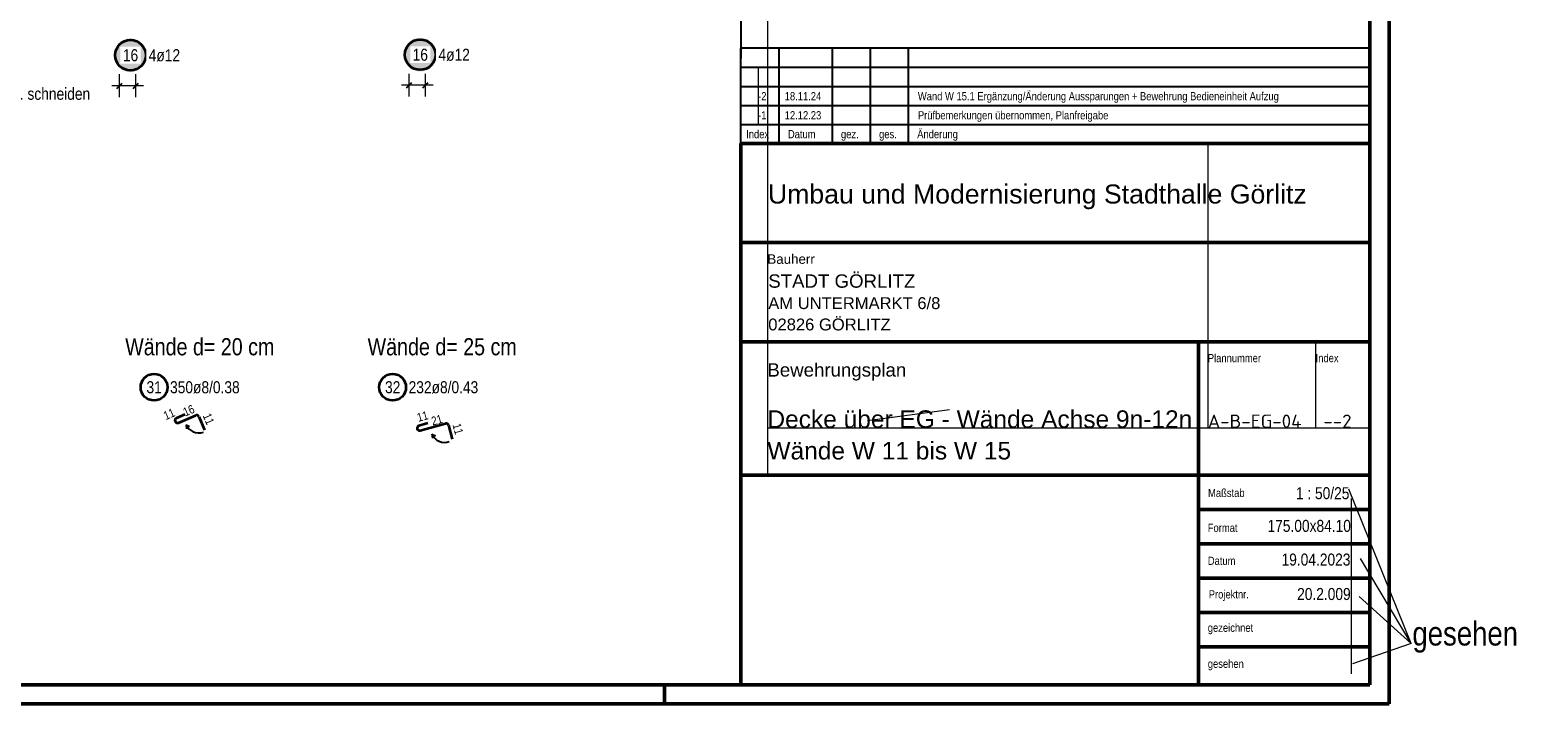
# Model space of a CAD drawing. Header units: millimetres. Extents: x -20 to 91, y -4 to 50.
# Tile 33 of 41: x 70 to 89, y 0 to 9. Entities that reach past the tile are written whole.
import ezdxf
from ezdxf.enums import TextEntityAlignment as Align

# ---------------------------------------------------------------- set-up
doc = ezdxf.new("R2010")
doc.units = ezdxf.units.MM
doc.layers.add('Schraffuren', color=7, linetype='Continuous', lineweight=20)
doc.styles.add('Arial', font='arial.ttf')
doc.styles.add('Arial Narrow', font='ARIALN.TTF')
doc.styles.add('isocp', font='isocp', dxfattribs={"width": 1.1})

msp = doc.modelspace()

# ---------------------------------------------------------------- hatches: boundary and pattern name
at = {"lineweight": 25, "true_color": 0xffffff}
for points in [[(71.214274, 8.508716), (71.21414, 8.516394), (71.213738, 8.524062), (71.213069, 8.531712), (71.212133, 8.539334), (71.210931, 8.546919), (71.209466, 8.554457), (71.207739, 8.561939), (71.205751, 8.569356), (71.203506, 8.5767), (71.201006, 8.58396), (71.198254, 8.591129), (71.195254, 8.598198), (71.192008, 8.605158), (71.188522, 8.612), (71.184799, 8.618716), (71.180844, 8.625298), (71.176662, 8.631738), (71.172257, 8.638029), (71.167636, 8.644162), (71.162803, 8.650129), (71.157766, 8.655925), (71.152528, 8.661541), (71.147099, 8.666971), (71.141482, 8.672208), (71.135687, 8.677246), (71.129719, 8.682078), (71.123586, 8.6867), (71.117296, 8.691104), (71.110856, 8.695287), (71.104274, 8.699242), (71.097557, 8.702965), (71.090715, 8.706451), (71.083756, 8.709696), (71.076687, 8.712696), (71.069518, 8.715448), (71.062257, 8.717948), (71.054914, 8.720194), (71.047497, 8.722181), (71.040014, 8.723909), (71.032476, 8.725374), (71.024892, 8.726575), (71.01727, 8.727511), (71.00962, 8.72818), (71.001952, 8.728582), (70.994274, 8.728716), (70.986596, 8.728582), (70.978927, 8.72818), (70.971277, 8.727511), (70.963656, 8.726575), (70.956071, 8.725374), (70.948533, 8.723909), (70.941051, 8.722181), (70.933633, 8.720194), (70.92629, 8.717948), (70.919029, 8.715448), (70.91186, 8.712696), (70.904792, 8.709696), (70.897832, 8.706451), (70.89099, 8.702965), (70.884274, 8.699242), (70.877691, 8.695287), (70.871251, 8.691104), (70.864961, 8.6867), (70.858828, 8.682078), (70.85286, 8.677246), (70.847065, 8.672208), (70.841449, 8.666971), (70.836019, 8.661541), (70.830782, 8.655925), (70.825744, 8.650129), (70.820911, 8.644162), (70.81629, 8.638029), (70.811885, 8.631738), (70.807703, 8.625298), (70.803748, 8.618716), (70.800025, 8.612), (70.796539, 8.605158), (70.793294, 8.598198), (70.790293, 8.591129), (70.787541, 8.58396), (70.785041, 8.5767), (70.782796, 8.569356), (70.780809, 8.561939), (70.779081, 8.554457), (70.777616, 8.546919), (70.776415, 8.539334), (70.775479, 8.531712), (70.77481, 8.524062), (70.774408, 8.516394), (70.774274, 8.508716), (70.774408, 8.501038), (70.77481, 8.49337), (70.775479, 8.48572), (70.776415, 8.478098), (70.777616, 8.470513), (70.779081, 8.462975), (70.780809, 8.455493), (70.782796, 8.448076), (70.785041, 8.440732), (70.787541, 8.433472), (70.790293, 8.426303), (70.793294, 8.419234), (70.796539, 8.412274), (70.800025, 8.405432), (70.803748, 8.398716), (70.807703, 8.392134), (70.811885, 8.385694), (70.81629, 8.379403), (70.820911, 8.373271), (70.825744, 8.367303), (70.830782, 8.361507), (70.836019, 8.355891), (70.841449, 8.350461), (70.847065, 8.345224), (70.85286, 8.340186), (70.858828, 8.335354), (70.864961, 8.330732), (70.871251, 8.326328), (70.877691, 8.322145), (70.884274, 8.31819), (70.89099, 8.314468), (70.897832, 8.310981), (70.904792, 8.307736), (70.91186, 8.304736), (70.919029, 8.301984), (70.92629, 8.299484), (70.933633, 8.297238), (70.941051, 8.295251), (70.948533, 8.293524), (70.956071, 8.292058), (70.963656, 8.290857), (70.971277, 8.289921), (70.978927, 8.289252), (70.986596, 8.28885), (70.994274, 8.288716), (71.001952, 8.28885), (71.00962, 8.289252), (71.01727, 8.289921), (71.024892, 8.290857), (71.032476, 8.292058), (71.040014, 8.293524), (71.047497, 8.295251), (71.054914, 8.297238), (71.062257, 8.299484), (71.069518, 8.301984), (71.076687, 8.304736), (71.083756, 8.307736), (71.090715, 8.310981), (71.097557, 8.314468), (71.104274, 8.31819), (71.110856, 8.322145), (71.117296, 8.326328), (71.123586, 8.330732), (71.129719, 8.335354), (71.135687, 8.340186), (71.141482, 8.345224), (71.147099, 8.350461), (71.152528, 8.355891), (71.157766, 8.361507), (71.162803, 8.367303), (71.167636, 8.373271), (71.172257, 8.379403), (71.176662, 8.385694), (71.180844, 8.392134), (71.184799, 8.398716), (71.188522, 8.405432), (71.192008, 8.412274), (71.195254, 8.419234), (71.198254, 8.426303), (71.201006, 8.433472), (71.203506, 8.440732), (71.205751, 8.448076), (71.207739, 8.455493), (71.209466, 8.462975), (71.210931, 8.470513), (71.212133, 8.478098), (71.213069, 8.48572), (71.213738, 8.49337)], [(75.014285, 8.515429), (75.014151, 8.523107), (75.013749, 8.530775), (75.01308, 8.538425), (75.012144, 8.546047), (75.010943, 8.553631), (75.009478, 8.561169), (75.00775, 8.568652), (75.005763, 8.576069), (75.003518, 8.583413), (75.001018, 8.590673), (74.998266, 8.597842), (74.995265, 8.604911), (74.99202, 8.61187), (74.988534, 8.618713), (74.984811, 8.625429), (74.980856, 8.632011), (74.976674, 8.638451), (74.972269, 8.644742), (74.967648, 8.650874), (74.962815, 8.656842), (74.957777, 8.662638), (74.95254, 8.668254), (74.94711, 8.673684), (74.941494, 8.678921), (74.935699, 8.683959), (74.929731, 8.688791), (74.923598, 8.693413), (74.917308, 8.697817), (74.910868, 8.701999), (74.904285, 8.705954), (74.897569, 8.709677), (74.890727, 8.713164), (74.883767, 8.716409), (74.876699, 8.719409), (74.86953, 8.722161), (74.862269, 8.724661), (74.854926, 8.726906), (74.847508, 8.728894), (74.840026, 8.730621), (74.832488, 8.732087), (74.824903, 8.733288), (74.817282, 8.734224), (74.809632, 8.734893), (74.801963, 8.735295), (74.794285, 8.735429), (74.786607, 8.735295), (74.778939, 8.734893), (74.771289, 8.734224), (74.763667, 8.733288), (74.756083, 8.732087), (74.748545, 8.730621), (74.741063, 8.728894), (74.733645, 8.726906), (74.726302, 8.724661), (74.719041, 8.722161), (74.711872, 8.719409), (74.704803, 8.716409), (74.697844, 8.713164), (74.691002, 8.709677), (74.684285, 8.705954), (74.677703, 8.701999), (74.671263, 8.697817), (74.664973, 8.693413), (74.65884, 8.688791), (74.652872, 8.683959), (74.647077, 8.678921), (74.64146, 8.673684), (74.636031, 8.668254), (74.630793, 8.662638), (74.625756, 8.656842), (74.620923, 8.650874), (74.616302, 8.644742), (74.611897, 8.638451), (74.607715, 8.632011), (74.60376, 8.625429), (74.600037, 8.618713), (74.596551, 8.61187), (74.593305, 8.604911), (74.590305, 8.597842), (74.587553, 8.590673), (74.585053, 8.583413), (74.582808, 8.576069), (74.58082, 8.568652), (74.579093, 8.561169), (74.577628, 8.553631), (74.576426, 8.546047), (74.575491, 8.538425), (74.574821, 8.530775), (74.574419, 8.523107), (74.574285, 8.515429), (74.574419, 8.507751), (74.574821, 8.500082), (74.575491, 8.492433), (74.576426, 8.484811), (74.577628, 8.477226), (74.579093, 8.469688), (74.58082, 8.462206), (74.582808, 8.454789), (74.585053, 8.447445), (74.587553, 8.440184), (74.590305, 8.433015), (74.593305, 8.425947), (74.596551, 8.418987), (74.600037, 8.412145), (74.60376, 8.405429), (74.607715, 8.398847), (74.611897, 8.392406), (74.616302, 8.386116), (74.620923, 8.379983), (74.625756, 8.374016), (74.630793, 8.36822), (74.636031, 8.362604), (74.64146, 8.357174), (74.647077, 8.351937), (74.652872, 8.346899), (74.65884, 8.342066), (74.664973, 8.337445), (74.671263, 8.333041), (74.677703, 8.328858), (74.684285, 8.324903), (74.691002, 8.32118), (74.697844, 8.317694), (74.704803, 8.314449), (74.711872, 8.311448), (74.719041, 8.308696), (74.726302, 8.306196), (74.733645, 8.303951), (74.741063, 8.301964), (74.748545, 8.300236), (74.756083, 8.298771), (74.763667, 8.29757), (74.771289, 8.296634), (74.778939, 8.295965), (74.786607, 8.295563), (74.794285, 8.295429), (74.801963, 8.295563), (74.809632, 8.295965), (74.817282, 8.296634), (74.824903, 8.29757), (74.832488, 8.298771), (74.840026, 8.300236), (74.847508, 8.301964), (74.854926, 8.303951), (74.862269, 8.306196), (74.86953, 8.308696), (74.876699, 8.311448), (74.883767, 8.314449), (74.890727, 8.317694), (74.897569, 8.32118), (74.904285, 8.324903), (74.910868, 8.328858), (74.917308, 8.333041), (74.923598, 8.337445), (74.929731, 8.342066), (74.935699, 8.346899), (74.941494, 8.351937), (74.94711, 8.357174), (74.95254, 8.362604), (74.957777, 8.36822), (74.962815, 8.374016), (74.967648, 8.379983), (74.972269, 8.386116), (74.976674, 8.392406), (74.980856, 8.398847), (74.984811, 8.405429), (74.988534, 8.412145), (74.99202, 8.418987), (74.995265, 8.425947), (74.998266, 8.433015), (75.001018, 8.440184), (75.003518, 8.447445), (75.005763, 8.454789), (75.00775, 8.462206), (75.009478, 8.469688), (75.010943, 8.477226), (75.012144, 8.484811), (75.01308, 8.492433), (75.013749, 8.500082)]]:
    msp.add_hatch(color=7, dxfattribs=at).paths.add_polyline_path(points)

# ---------------------------------------------------------------- linework, layer by layer
at = {"color": 4, "linetype": 'Continuous', "lineweight": 50}
for p, q in [((87.5, 0), (87.5, 42.05)), ((87.25, 0.25), (87.25, 41.8)), ((79, 0.25), (79, 7.35)), ((79, 7.35), (87.25, 7.35)), ((87.25, 7.35), (87.25, 1.749996)), ((79, 6.05), (87.25, 6.05)), ((87.25, 5), (87.25, 4.75)), ((87.25, 4.75), (79, 4.75)), ((85, 4.75), (85, 0.25)), ((79, 3), (87.25, 3)), ((87.25, 2.55), (85, 2.55)), ((87.25, 2.1), (85, 2.1)), ((87.25, 1.65), (85, 1.65)), ((87.25, 1.749996), (87.25, 0.25)), ((87.25, 1.2), (85, 1.2)), ((87.25, 0.75), (85, 0.75)), ((1, 0.25), (87.25, 0.25)), ((87.25, 0.25), (79, 0.25)), ((0, 0), (87.5, 0))]:
    msp.add_line(p, q, dxfattribs=at)
at = {"color": 9, "linetype": 'Continuous', "lineweight": 0}
for p, q in [((79.354747, 7.35), (79.354747, 17.315944)), ((79.225366, 8.35), (79.225366, 7.6)), ((79.354747, 3), (79.354747, 7.35)), ((85.122953, 7.35), (85.122953, 3.619985)), ((86.5368, 4.75), (86.5368, 3.619985)), ((81.734672, 3.856308), (80.660109, 3.711655)), ((79.347521, 3.619985), (87.25, 3.619985)), ((87.790547, 0.791789), (86.972896, 2.814547)), ((87.001833, 2.695755), (87.001833, 0.393371)), ((87.790547, 0.791789), (87.12725, 1.905571)), ((87.790547, 0.791789), (87.1101, 1.408207)), ((87.790547, 0.791789), (87.018419, 0.525538))]:
    msp.add_line(p, q, dxfattribs=at)
at = {"color": 3, "linetype": 'Continuous', "lineweight": 25}
for p, q in [((79, 13.459069), (79, 8.465)), ((87.25, 8.465), (87.25, 13.459069)), ((79, 7.35), (79, 8.6)), ((87.25, 8.6), (79, 8.6)), ((79.5, 7.35), (79.5, 8.6)), ((80.2, 7.35), (80.2, 8.6)), ((80.7, 7.35), (80.7, 8.6)), ((81.2, 7.35), (81.2, 8.6)), ((87.25, 7.35), (87.25, 8.6)), ((79, 8.35), (87.25, 8.35)), ((79, 8.1), (87.25, 8.1)), ((79, 7.85), (87.25, 7.85)), ((79, 7.6), (87.25, 7.6))]:
    msp.add_line(p, q, dxfattribs=at)
at = {"color": 5, "linetype": 'Continuous', "lineweight": 18, "ltscale": 0.5}
for p, q in [((71.165449, 8.108716), (70.749449, 8.108716)), ((70.849449, 7.958716), (70.849449, 8.258716)), ((70.849449, 7.958716), (70.849449, 8.258716)), ((71.065449, 7.958716), (71.065449, 8.258716)), ((71.065449, 7.958716), (71.065449, 8.258716)), ((74.965453, 8.115429), (74.549454, 8.115429)), ((74.649454, 7.965429), (74.649454, 8.265429)), ((74.649454, 7.965429), (74.649454, 8.265429)), ((74.865453, 7.965429), (74.865453, 8.265429)), ((74.865453, 7.965429), (74.865453, 8.265429))]:
    msp.add_line(p, q, dxfattribs=at)
at = {"color": 3, "linetype": 'Continuous', "lineweight": 25, "ltscale": 0.5}
for p, q in [((70.814093, 8.073361), (70.884804, 8.144071)), ((70.814093, 8.073361), (70.884804, 8.144071)), ((71.030093, 8.073361), (71.100804, 8.144071)), ((71.030093, 8.073361), (71.100804, 8.144071)), ((74.614098, 8.080074), (74.684809, 8.150784)), ((74.614098, 8.080074), (74.684809, 8.150784)), ((74.830098, 8.080074), (74.900809, 8.150784)), ((74.830098, 8.080074), (74.900809, 8.150784))]:
    msp.add_line(p, q, dxfattribs=at)
at = {"color": 2, "linetype": 'Continuous', "lineweight": 35, "ltscale": 0.5}
for p, q in [((71.707366, 3.793696), (71.59766, 3.746253)), ((71.623012, 3.687489), (71.848973, 3.784738)), ((71.891017, 3.767995), (71.965338, 3.595309)), ((74.892627, 3.679928), (74.777394, 3.648186)), ((74.794337, 3.586469), (75.126727, 3.677407)), ((75.166038, 3.654986), (75.215649, 3.47365))]:
    msp.add_line(p, q, dxfattribs=at)
at = {"color": 4, "linetype": 'Continuous', "lineweight": 50, "ltscale": 0.5}
msp.add_line((78, 0), (78, 0.25), dxfattribs=at)
at = {"color": 2, "linetype": 'Continuous', "lineweight": 35, "ltscale": 0.5}
for centre, radius in [((70.994274, 8.508716), 0.2), ((74.794285, 8.515429), 0.2), ((71.304282, 4.153373), 0.175), ((74.432731, 4.153373), 0.175)]:
    msp.add_circle(centre, radius, dxfattribs=at)
for centre, start, end in [((71.861624, 3.755345), 23.2861088, 113.2861088), ((71.610362, 3.716882), 113.3861088, 293.2861088), ((74.785892, 3.617335), 105.4010003, 285.3010003), ((75.135172, 3.646541), 15.3010003, 105.3010003)]:
    msp.add_arc(centre, 0.032, start, end, dxfattribs=at)
at = {"layer": 'Schraffuren', "color": 3, "linetype": 'Continuous', "lineweight": 25}
for p, q in [((71.723413, 3.66095), (71.730087, 3.60731)), ((71.723413, 3.66095), (71.770726, 3.63884)), ((74.948898, 3.537183), (74.955572, 3.483542)), ((74.948898, 3.537183), (74.996211, 3.515072))]:
    msp.add_line(p, q, dxfattribs=at)
for centre in [(71.890947, 3.738324), (75.116432, 3.614556)]:
    msp.add_arc(centre, 0.184538, 204.7892401, 288.8135789, dxfattribs=at)

# ---------------------------------------------------------------- texts
at = {"color": 2, "lineweight": 35}
for s, height, style, p in [('Bewehrung im Bereich der WD örtl. schneiden', 0.1575, 'Arial Narrow', (66.76655, 7.923852)), ('Umbau und Modernisierung Stadthalle Görlitz', 0.25, 'Arial', (79.354747, 6.562896)), ('STADT GÖRLITZ', 0.175, 'Arial', (79.359103, 5.458769)), ('AM UNTERMARKT 6/8', 0.1555, 'Arial', (79.359103, 5.178869)), ('02826 GÖRLITZ', 0.1555, 'Arial', (79.359103, 4.898969)), ('Bewehrungsplan', 0.175, 'Arial', (79.347521, 4.293234))]:
    msp.add_text(s, height=height, dxfattribs=dict(at, style=style)).set_placement(p)
at = {"color": 3, "lineweight": 25}
for s, height, style, p in [('-2       18.11.24                                     Wand W 15.1 Ergänzung/Änderung Aussparungen + Bewehrung Bedieneinheit Aufzug', 0.1075, 'Arial Narrow', (79.225366, 7.917317)), ('-1       12.12.23                                     Prüfbemerkungen übernommen, Planfreigabe', 0.1075, 'Arial Narrow', (79.225366, 7.667317)), ('Index', 0.1075, 'Arial Narrow', (79.068945, 7.419913)), ('Datum', 0.1075, 'Arial Narrow', (79.616406, 7.419913)), ('Änderung', 0.1075, 'Arial Narrow', (81.312225, 7.419913)), ('gez.', 0.1075, 'Arial Narrow', (80.312225, 7.419913)), ('ges.', 0.1075, 'Arial Narrow', (80.812225, 7.419913)), ('Bauherr', 0.125, 'Arial', (79.347521, 5.772352)), ('Plannummer', 0.1075, 'Arial Narrow', (85.122954, 4.481968)), ('Index', 0.1075, 'Arial Narrow', (86.5368, 4.481968)), ('Maßstab', 0.1075, 'Arial Narrow', (85.126189, 2.713135)), ('Format', 0.1075, 'Arial Narrow', (85.122954, 2.255711)), ('Datum', 0.1075, 'Arial Narrow', (85.122954, 1.823087)), ('Projektnr.', 0.1075, 'Arial Narrow', (85.135187, 1.382927)), ('gezeichnet', 0.1075, 'Arial Narrow', (85.122954, 0.945074)), ('gesehen', 0.1075, 'Arial Narrow', (85.122954, 0.472371))]:
    msp.add_text(s, height=height, dxfattribs=dict(at, style=style)).set_placement(p)
at = {"color": 4, "lineweight": 50, "style": 'Arial'}
for s, p in [('Decke über EG - Wände Achse 9n-12n', (79.347521, 3.619985)), ('Wände W 11 bis W 15', (79.347521, 3.205985))]:
    msp.add_text(s, height=0.23, dxfattribs=at).set_placement(p)
at = {"color": 3, "lineweight": 25, "style": 'isocp', "width": 1.15}
for s, p in [('A-B-EG-04', (85.122953, 3.619985)), ('--2', (86.638629, 3.619985))]:
    msp.add_text(s, height=0.175, dxfattribs=at).set_placement(p)
at = {"color": 2, "lineweight": 35, "style": 'Arial Narrow'}
for s, p in [('1 : 50/25', (86.980052, 2.684935)), ('175.00x84.10', (86.999648, 2.256007)), ('19.04.2023', (86.993227, 1.81409)), ('20.2.009', (86.996647, 1.362305))]:
    msp.add_text(s, height=0.1575, dxfattribs=at).set_placement(p, align=Align.RIGHT)
at = {"color": 9, "lineweight": 0, "style": 'Arial Narrow'}
msp.add_text('gesehen', height=0.315, dxfattribs=at).set_placement((87.806522, 0.765164))
at = {"color": 2, "lineweight": 35, "char_height": 0.1575, "attachment_point": 1, "line_spacing_factor": 0.9, "style": 'Arial Narrow'}
for s, insert in [('31', (71.205057, 4.232123)), ('350ø8/0.38', (71.514282, 4.232123)), ('32', (74.333506, 4.232123)), ('232ø8/0.43', (74.642731, 4.232123))]:
    msp.add_mtext(s, dxfattribs=dict(at, insert=insert))
at = {"color": 3, "lineweight": 25, "char_height": 0.1125, "attachment_point": 1, "line_spacing_factor": 0.9, "style": 'Arial Narrow'}
for s, insert, rotation in [('11', (71.413836, 3.824341), 23.3861088), ('16', (71.670636, 3.871847), 23.2861088), ('11', (72.043097, 3.82569), 293.2861088), ('11', (74.741039, 3.806782), 15.4010003), ('21', (74.929262, 3.758753), 15.3010003), ('11', (75.324658, 3.690995), 285.3010003)]:
    msp.add_mtext(s, dxfattribs=dict(at, insert=insert, rotation=rotation))
at = {"layer": 'Schraffuren', "color": 4, "lineweight": 50, "style": 'Arial Narrow'}
for s, p in [('Wände d= 20 cm', (70.92589, 4.572035)), ('Wände d= 25 cm', (74.104573, 4.572035))]:
    msp.add_text(s, height=0.225, dxfattribs=at).set_placement(p)

# ---------------------------------------------------------------- next in the draw order: texts
at = {"color": 2, "lineweight": 35, "char_height": 0.1575, "attachment_point": 1, "line_spacing_factor": 0.9, "style": 'Arial Narrow', "bg_fill": 3, "box_fill_scale": 1.2, "bg_fill_color": 256, "bg_fill_true_color": 13158600, "bg_fill_transparency": 0}
for s, insert in [('16', (70.895049, 8.587466)), ('4ø12', (71.234274, 8.587466)), ('16', (74.69506, 8.594179)), ('4ø12', (75.034285, 8.594179))]:
    msp.add_mtext(s, dxfattribs=dict(at, insert=insert))

doc.saveas('drawing.dxf')
